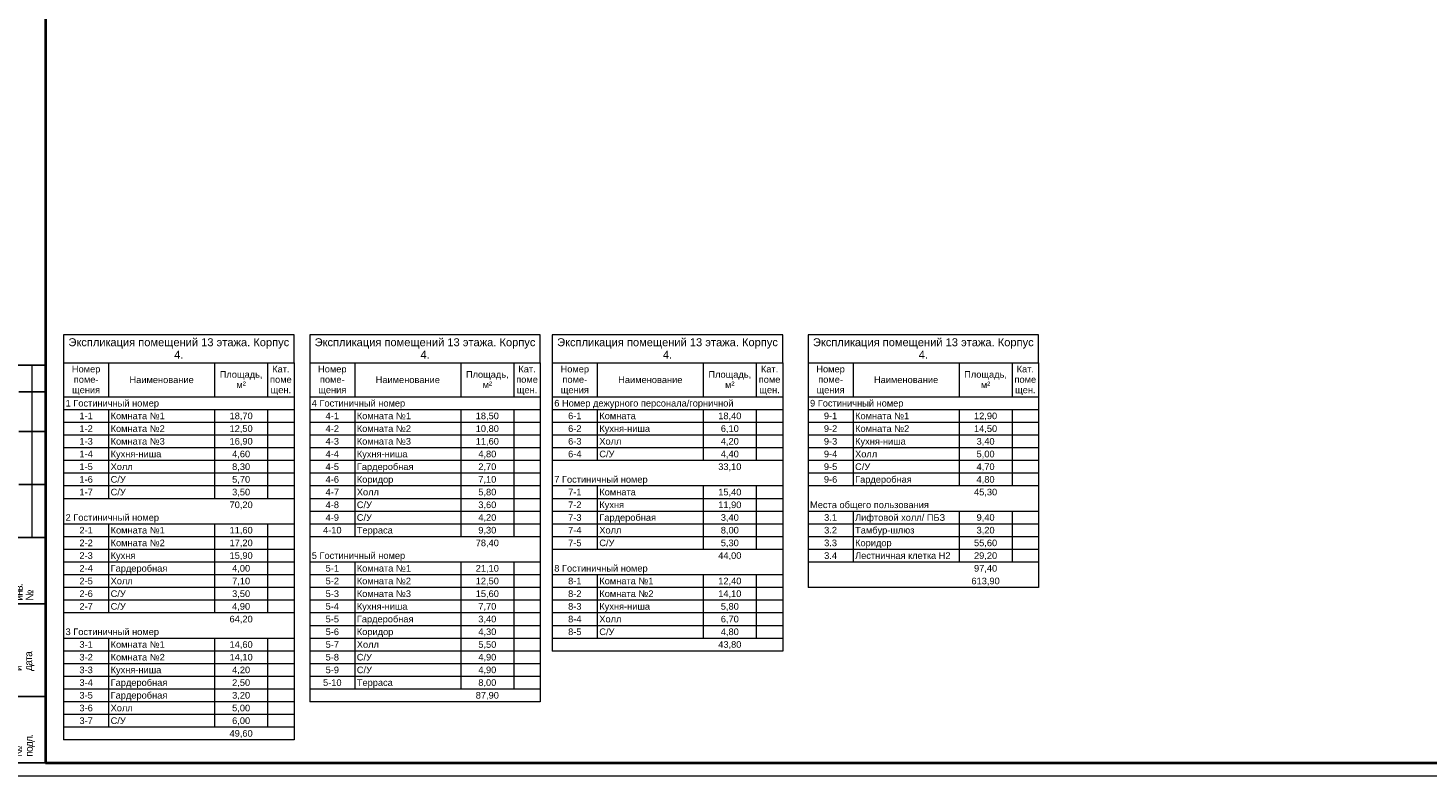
# Model space of a CAD drawing. Header units: millimetres. Extents: x -816133 to 919604, y 87941 to 147341.
# Tile 168 of 256: x 110310 to 163146, y 87941 to 116165. Entities that reach past the tile are written whole.
import ezdxf

# ---------------------------------------------------------------- set-up
doc = ezdxf.new("R2010")
doc.units = ezdxf.units.MM
for name, color, linetype, lineweight in [('A-010-M_LINE-T', 7, 'Continuous', 18), ('format-line3', 7, 'Continuous', 13), ('Z-000-P_SCHED', 7, 'Continuous', 20)]:
    doc.layers.add(name, color=color, linetype=linetype, lineweight=lineweight)
doc.layers.add('формат', color=250, linetype='Continuous')
doc.styles.add('Arial', font='arial.ttf', dxfattribs={"width": 0.9, "height": 700})
doc.styles.add('Arial_4', font='arial.ttf', dxfattribs={"height": 3})
doc.styles.add('Arial_5', font='arial.ttf', dxfattribs={"height": 2.5})

# ---------------------------------------------------------------- blocks, each defined once
blk = doc.blocks.new('*U1162')
for p, q in [((-821, 155), (-836, 155)), ((-821, 145), (-831, 145)), ((-821, 130), (-831, 130)), ((-821, 110), (-831, 110)), ((-821, 90), (-834, 90)), ((-821, 65), (-834, 65)), ((-821, 30), (-834, 30)), ((-821, 5), (-834, 5))]:
    blk.add_line(p, q)
at = {"color": 0, "lineweight": 0}
blk.add_lwpolyline([(-841, 0), (0, 0), (0, 594), (-841, 594)], close=True, dxfattribs=at)
at = {"lineweight": 40}
blk.add_lwpolyline([(-821, 5), (-5, 5), (-5, 589), (-821, 589)], close=True, dxfattribs=at)
at = {"layer": 'format-line3', "linetype": 'ByBlock'}
blk.add_line((-826, 90), (-826, 155), dxfattribs=at)
at = {"char_height": 2.8, "width": 0.2, "attachment_point": 4, "rotation": 90, "line_spacing_factor": 0.857143, "style": 'Arial'}
for s, insert in [('{\\W0.62543;\\T0.75; \\W1;Взаим. инв. №}', (-831, 66.14)), ('{\\W0.5838;\\T0.8; \\W1;Подп. и дата}', (-831, 39.63)), ('{\\W0.5838;\\T0.8; \\W1;Инв. № подл.}', (-830.77, 7.25))]:
    blk.add_mtext(s, dxfattribs=dict(at, insert=insert))
at = {"style": 'Arial', "width": 0.9, "flags": 8}
blk.add_attdef('FORMAT', (-36.87, 1.26), '', height=2.8, dxfattribs=at)

msp = doc.modelspace()

# ---------------------------------------------------------------- linework, layer by layer
at = {"layer": 'A-010-M_LINE-T'}
for p, q in [((111653, 104584), (111653, 103526)), ((120353, 104584), (111653, 104584)), ((120353, 103526), (120353, 104584)), ((120944, 104584), (120944, 103526)), ((129644, 104584), (120944, 104584)), ((129644, 103526), (129644, 104584)), ((130096, 104584), (130096, 103526)), ((138796, 104584), (130096, 104584)), ((138796, 103526), (138796, 104584)), ((139749, 104584), (139749, 103526)), ((148449, 104584), (139749, 104584)), ((148449, 103526), (148449, 104584)), ((111653, 103526), (111653, 89300)), ((111653, 103526), (120353, 103526)), ((113353, 103526), (113353, 102238)), ((117353, 103526), (117353, 102238)), ((119353, 103526), (119353, 102238)), ((120353, 103526), (120353, 89300)), ((120944, 103526), (120944, 90738)), ((120944, 103526), (129644, 103526)), ((122644, 103526), (122644, 102238)), ((126644, 103526), (126644, 102238)), ((128644, 103526), (128644, 102238)), ((129644, 103526), (129644, 90738)), ((130096, 103526), (130096, 92655)), ((130096, 103526), (138796, 103526)), ((131796, 103526), (131796, 102238)), ((135796, 103526), (135796, 102238)), ((137796, 103526), (137796, 102238)), ((138796, 103526), (138796, 92655)), ((139749, 103526), (139749, 95050)), ((139749, 103526), (148449, 103526)), ((141449, 103526), (141449, 102238)), ((145449, 103526), (145449, 102238)), ((147449, 103526), (147449, 102238)), ((148449, 103526), (148449, 95050)), ((113353, 102238), (111653, 102238)), ((117353, 102238), (113353, 102238)), ((119353, 102238), (117353, 102238)), ((120353, 102238), (119353, 102238)), ((122644, 102238), (120944, 102238)), ((126644, 102238), (122644, 102238)), ((128644, 102238), (126644, 102238)), ((129644, 102238), (128644, 102238)), ((131796, 102238), (130096, 102238)), ((135796, 102238), (131796, 102238)), ((137796, 102238), (135796, 102238)), ((138796, 102238), (137796, 102238)), ((141449, 102238), (139749, 102238)), ((145449, 102238), (141449, 102238)), ((147449, 102238), (145449, 102238)), ((148449, 102238), (147449, 102238)), ((113353, 101759), (111653, 101759)), ((117353, 101759), (113353, 101759)), ((113353, 101759), (113353, 101280)), ((119353, 101759), (117353, 101759)), ((117353, 101759), (117353, 101280)), ((120353, 101759), (119353, 101759)), ((119353, 101759), (119353, 101280)), ((122644, 101759), (120944, 101759)), ((126644, 101759), (122644, 101759)), ((122644, 101759), (122644, 101280)), ((128644, 101759), (126644, 101759)), ((126644, 101759), (126644, 101280)), ((129644, 101759), (128644, 101759)), ((128644, 101759), (128644, 101280)), ((131796, 101759), (130096, 101759)), ((135796, 101759), (131796, 101759)), ((131796, 101759), (131796, 101280)), ((137796, 101759), (135796, 101759)), ((135796, 101759), (135796, 101280)), ((138796, 101759), (137796, 101759)), ((137796, 101759), (137796, 101280)), ((141449, 101759), (139749, 101759)), ((145449, 101759), (141449, 101759)), ((141449, 101759), (141449, 101280)), ((147449, 101759), (145449, 101759)), ((145449, 101759), (145449, 101280)), ((148449, 101759), (147449, 101759)), ((147449, 101759), (147449, 101280)), ((113353, 101280), (111653, 101280)), ((117353, 101280), (113353, 101280)), ((113353, 101280), (113353, 100801)), ((119353, 101280), (117353, 101280)), ((117353, 101280), (117353, 100801)), ((120353, 101280), (119353, 101280)), ((119353, 101280), (119353, 100801)), ((122644, 101280), (120944, 101280)), ((126644, 101280), (122644, 101280)), ((122644, 101280), (122644, 100801)), ((128644, 101280), (126644, 101280)), ((126644, 101280), (126644, 100801)), ((129644, 101280), (128644, 101280)), ((128644, 101280), (128644, 100801)), ((131796, 101280), (130096, 101280)), ((135796, 101280), (131796, 101280)), ((131796, 101280), (131796, 100801)), ((137796, 101280), (135796, 101280)), ((135796, 101280), (135796, 100801)), ((138796, 101280), (137796, 101280)), ((137796, 101280), (137796, 100801)), ((141449, 101280), (139749, 101280)), ((145449, 101280), (141449, 101280)), ((141449, 101280), (141449, 100801)), ((147449, 101280), (145449, 101280)), ((145449, 101280), (145449, 100801)), ((148449, 101280), (147449, 101280)), ((147449, 101280), (147449, 100801)), ((113353, 100801), (111653, 100801)), ((117353, 100801), (113353, 100801)), ((113353, 100801), (113353, 100321)), ((119353, 100801), (117353, 100801)), ((117353, 100801), (117353, 100321)), ((120353, 100801), (119353, 100801)), ((119353, 100801), (119353, 100321)), ((122644, 100801), (120944, 100801)), ((126644, 100801), (122644, 100801)), ((122644, 100801), (122644, 100321)), ((128644, 100801), (126644, 100801)), ((126644, 100801), (126644, 100321)), ((129644, 100801), (128644, 100801)), ((128644, 100801), (128644, 100321)), ((131796, 100801), (130096, 100801)), ((135796, 100801), (131796, 100801)), ((131796, 100801), (131796, 100321)), ((137796, 100801), (135796, 100801)), ((135796, 100801), (135796, 100321)), ((138796, 100801), (137796, 100801)), ((137796, 100801), (137796, 100321)), ((141449, 100801), (139749, 100801)), ((145449, 100801), (141449, 100801)), ((141449, 100801), (141449, 100321)), ((147449, 100801), (145449, 100801)), ((145449, 100801), (145449, 100321)), ((148449, 100801), (147449, 100801)), ((147449, 100801), (147449, 100321)), ((113353, 100321), (111653, 100321)), ((117353, 100321), (113353, 100321)), ((113353, 100321), (113353, 99842)), ((119353, 100321), (117353, 100321)), ((117353, 100321), (117353, 99842)), ((120353, 100321), (119353, 100321)), ((119353, 100321), (119353, 99842)), ((122644, 100321), (120944, 100321)), ((126644, 100321), (122644, 100321)), ((122644, 100321), (122644, 99842)), ((128644, 100321), (126644, 100321)), ((126644, 100321), (126644, 99842)), ((129644, 100321), (128644, 100321)), ((128644, 100321), (128644, 99842)), ((131796, 100321), (130096, 100321)), ((135796, 100321), (131796, 100321)), ((131796, 100321), (131796, 99842)), ((137796, 100321), (135796, 100321)), ((135796, 100321), (135796, 99842)), ((138796, 100321), (137796, 100321)), ((137796, 100321), (137796, 99842)), ((141449, 100321), (139749, 100321)), ((145449, 100321), (141449, 100321)), ((141449, 100321), (141449, 99842)), ((147449, 100321), (145449, 100321)), ((145449, 100321), (145449, 99842)), ((148449, 100321), (147449, 100321)), ((147449, 100321), (147449, 99842)), ((113353, 99842), (111653, 99842)), ((113353, 99363), (111653, 99363)), ((117353, 99842), (113353, 99842)), ((113353, 99842), (113353, 99363)), ((117353, 99363), (113353, 99363)), ((113353, 99363), (113353, 98884)), ((119353, 99842), (117353, 99842)), ((117353, 99842), (117353, 99363)), ((119353, 99363), (117353, 99363)), ((117353, 99363), (117353, 98884)), ((120353, 99842), (119353, 99842)), ((119353, 99842), (119353, 99363)), ((120353, 99363), (119353, 99363)), ((119353, 99363), (119353, 98884)), ((122644, 99842), (120944, 99842)), ((122644, 99363), (120944, 99363)), ((126644, 99842), (122644, 99842)), ((122644, 99842), (122644, 99363)), ((126644, 99363), (122644, 99363)), ((122644, 99363), (122644, 98884)), ((128644, 99842), (126644, 99842)), ((126644, 99842), (126644, 99363)), ((128644, 99363), (126644, 99363)), ((126644, 99363), (126644, 98884)), ((129644, 99842), (128644, 99842)), ((128644, 99842), (128644, 99363)), ((129644, 99363), (128644, 99363)), ((128644, 99363), (128644, 98884)), ((131796, 99842), (130096, 99842)), ((135796, 99842), (131796, 99842)), ((137796, 99842), (135796, 99842)), ((138796, 99842), (137796, 99842)), ((141449, 99842), (139749, 99842)), ((141449, 99363), (139749, 99363)), ((145449, 99842), (141449, 99842)), ((141449, 99842), (141449, 99363)), ((145449, 99363), (141449, 99363)), ((141449, 99363), (141449, 98884)), ((147449, 99842), (145449, 99842)), ((145449, 99842), (145449, 99363)), ((147449, 99363), (145449, 99363)), ((145449, 99363), (145449, 98884)), ((148449, 99842), (147449, 99842)), ((147449, 99842), (147449, 99363)), ((148449, 99363), (147449, 99363)), ((147449, 99363), (147449, 98884)), ((113353, 98884), (111653, 98884)), ((117353, 98884), (113353, 98884)), ((113353, 98884), (113353, 98405)), ((119353, 98884), (117353, 98884)), ((117353, 98884), (117353, 98405)), ((120353, 98884), (119353, 98884)), ((119353, 98884), (119353, 98405)), ((122644, 98884), (120944, 98884)), ((126644, 98884), (122644, 98884)), ((122644, 98884), (122644, 98405)), ((128644, 98884), (126644, 98884)), ((126644, 98884), (126644, 98405)), ((129644, 98884), (128644, 98884)), ((128644, 98884), (128644, 98405)), ((131796, 98884), (130096, 98884)), ((135796, 98884), (131796, 98884)), ((131796, 98884), (131796, 98405)), ((137796, 98884), (135796, 98884)), ((135796, 98884), (135796, 98405)), ((138796, 98884), (137796, 98884)), ((137796, 98884), (137796, 98405)), ((141449, 98884), (139749, 98884)), ((145449, 98884), (141449, 98884)), ((147449, 98884), (145449, 98884)), ((148449, 98884), (147449, 98884)), ((113353, 98405), (111653, 98405)), ((117353, 98405), (113353, 98405)), ((119353, 98405), (117353, 98405)), ((120353, 98405), (119353, 98405)), ((122644, 98405), (120944, 98405)), ((126644, 98405), (122644, 98405)), ((122644, 98405), (122644, 97926)), ((128644, 98405), (126644, 98405)), ((126644, 98405), (126644, 97926)), ((129644, 98405), (128644, 98405)), ((128644, 98405), (128644, 97926)), ((131796, 98405), (130096, 98405)), ((135796, 98405), (131796, 98405)), ((131796, 98405), (131796, 97926)), ((137796, 98405), (135796, 98405)), ((135796, 98405), (135796, 97926)), ((138796, 98405), (137796, 98405)), ((137796, 98405), (137796, 97926)), ((122644, 97926), (120944, 97926)), ((126644, 97926), (122644, 97926)), ((122644, 97926), (122644, 97446)), ((128644, 97926), (126644, 97926)), ((126644, 97926), (126644, 97446)), ((129644, 97926), (128644, 97926)), ((128644, 97926), (128644, 97446)), ((131796, 97926), (130096, 97926)), ((135796, 97926), (131796, 97926)), ((131796, 97926), (131796, 97446)), ((137796, 97926), (135796, 97926)), ((135796, 97926), (135796, 97446)), ((138796, 97926), (137796, 97926)), ((137796, 97926), (137796, 97446)), ((141449, 97926), (139749, 97926)), ((145449, 97926), (141449, 97926)), ((141449, 97926), (141449, 97446)), ((147449, 97926), (145449, 97926)), ((145449, 97926), (145449, 97446)), ((148449, 97926), (147449, 97926)), ((147449, 97926), (147449, 97446)), ((113353, 97446), (111653, 97446)), ((117353, 97446), (113353, 97446)), ((113353, 97446), (113353, 96967)), ((119353, 97446), (117353, 97446)), ((117353, 97446), (117353, 96967)), ((120353, 97446), (119353, 97446)), ((119353, 97446), (119353, 96967)), ((122644, 97446), (120944, 97446)), ((126644, 97446), (122644, 97446)), ((122644, 97446), (122644, 96967)), ((128644, 97446), (126644, 97446)), ((126644, 97446), (126644, 96967)), ((129644, 97446), (128644, 97446)), ((128644, 97446), (128644, 96967)), ((131796, 97446), (130096, 97446)), ((135796, 97446), (131796, 97446)), ((131796, 97446), (131796, 96967)), ((137796, 97446), (135796, 97446)), ((135796, 97446), (135796, 96967)), ((138796, 97446), (137796, 97446)), ((137796, 97446), (137796, 96967)), ((141449, 97446), (139749, 97446)), ((145449, 97446), (141449, 97446)), ((141449, 97446), (141449, 96967)), ((147449, 97446), (145449, 97446)), ((145449, 97446), (145449, 96967)), ((148449, 97446), (147449, 97446)), ((147449, 97446), (147449, 96967)), ((113353, 96967), (111653, 96967)), ((117353, 96967), (113353, 96967)), ((113353, 96967), (113353, 96488)), ((119353, 96967), (117353, 96967)), ((117353, 96967), (117353, 96488)), ((120353, 96967), (119353, 96967)), ((119353, 96967), (119353, 96488)), ((122644, 96967), (120944, 96967)), ((126644, 96967), (122644, 96967)), ((128644, 96967), (126644, 96967)), ((129644, 96967), (128644, 96967)), ((131796, 96967), (130096, 96967)), ((135796, 96967), (131796, 96967)), ((131796, 96967), (131796, 96488)), ((137796, 96967), (135796, 96967)), ((135796, 96967), (135796, 96488)), ((138796, 96967), (137796, 96967)), ((137796, 96967), (137796, 96488)), ((141449, 96967), (139749, 96967)), ((145449, 96967), (141449, 96967)), ((141449, 96967), (141449, 96488)), ((147449, 96967), (145449, 96967)), ((145449, 96967), (145449, 96488)), ((148449, 96967), (147449, 96967)), ((147449, 96967), (147449, 96488)), ((113353, 96488), (111653, 96488)), ((117353, 96488), (113353, 96488)), ((113353, 96488), (113353, 96009)), ((119353, 96488), (117353, 96488)), ((117353, 96488), (117353, 96009)), ((120353, 96488), (119353, 96488)), ((119353, 96488), (119353, 96009)), ((131796, 96488), (130096, 96488)), ((135796, 96488), (131796, 96488)), ((137796, 96488), (135796, 96488)), ((138796, 96488), (137796, 96488)), ((141449, 96488), (139749, 96488)), ((145449, 96488), (141449, 96488)), ((141449, 96488), (141449, 96009)), ((147449, 96488), (145449, 96488)), ((145449, 96488), (145449, 96009)), ((148449, 96488), (147449, 96488)), ((147449, 96488), (147449, 96009)), ((113353, 96009), (111653, 96009)), ((117353, 96009), (113353, 96009)), ((113353, 96009), (113353, 95530)), ((119353, 96009), (117353, 96009)), ((117353, 96009), (117353, 95530)), ((120353, 96009), (119353, 96009)), ((119353, 96009), (119353, 95530)), ((122644, 96009), (120944, 96009)), ((126644, 96009), (122644, 96009)), ((122644, 96009), (122644, 95530)), ((128644, 96009), (126644, 96009)), ((126644, 96009), (126644, 95530)), ((129644, 96009), (128644, 96009)), ((128644, 96009), (128644, 95530)), ((141449, 96009), (139749, 96009)), ((145449, 96009), (141449, 96009)), ((147449, 96009), (145449, 96009)), ((148449, 96009), (147449, 96009)), ((113353, 95530), (111653, 95530)), ((117353, 95530), (113353, 95530)), ((113353, 95530), (113353, 95050)), ((119353, 95530), (117353, 95530)), ((117353, 95530), (117353, 95050)), ((120353, 95530), (119353, 95530)), ((119353, 95530), (119353, 95050)), ((122644, 95530), (120944, 95530)), ((126644, 95530), (122644, 95530)), ((122644, 95530), (122644, 95050)), ((128644, 95530), (126644, 95530)), ((126644, 95530), (126644, 95050)), ((129644, 95530), (128644, 95530)), ((128644, 95530), (128644, 95050)), ((131796, 95530), (130096, 95530)), ((135796, 95530), (131796, 95530)), ((131796, 95530), (131796, 95050)), ((137796, 95530), (135796, 95530)), ((135796, 95530), (135796, 95050)), ((138796, 95530), (137796, 95530)), ((137796, 95530), (137796, 95050)), ((113353, 95050), (111653, 95050)), ((117353, 95050), (113353, 95050)), ((113353, 95050), (113353, 94571)), ((119353, 95050), (117353, 95050)), ((117353, 95050), (117353, 94571)), ((120353, 95050), (119353, 95050)), ((119353, 95050), (119353, 94571)), ((122644, 95050), (120944, 95050)), ((126644, 95050), (122644, 95050)), ((122644, 95050), (122644, 94571)), ((128644, 95050), (126644, 95050)), ((126644, 95050), (126644, 94571)), ((129644, 95050), (128644, 95050)), ((128644, 95050), (128644, 94571)), ((131796, 95050), (130096, 95050)), ((135796, 95050), (131796, 95050)), ((131796, 95050), (131796, 94571)), ((137796, 95050), (135796, 95050)), ((135796, 95050), (135796, 94571)), ((138796, 95050), (137796, 95050)), ((137796, 95050), (137796, 94571)), ((148449, 95050), (139749, 95050)), ((113353, 94571), (111653, 94571)), ((113353, 94092), (111653, 94092)), ((117353, 94571), (113353, 94571)), ((113353, 94571), (113353, 94092)), ((117353, 94092), (113353, 94092)), ((119353, 94571), (117353, 94571)), ((117353, 94571), (117353, 94092)), ((119353, 94092), (117353, 94092)), ((120353, 94571), (119353, 94571)), ((119353, 94571), (119353, 94092)), ((120353, 94092), (119353, 94092)), ((122644, 94571), (120944, 94571)), ((122644, 94092), (120944, 94092)), ((126644, 94571), (122644, 94571)), ((122644, 94571), (122644, 94092)), ((126644, 94092), (122644, 94092)), ((122644, 94092), (122644, 93613)), ((128644, 94571), (126644, 94571)), ((126644, 94571), (126644, 94092)), ((128644, 94092), (126644, 94092)), ((126644, 94092), (126644, 93613)), ((129644, 94571), (128644, 94571)), ((128644, 94571), (128644, 94092)), ((129644, 94092), (128644, 94092)), ((128644, 94092), (128644, 93613)), ((131796, 94571), (130096, 94571)), ((131796, 94092), (130096, 94092)), ((135796, 94571), (131796, 94571)), ((131796, 94571), (131796, 94092)), ((135796, 94092), (131796, 94092)), ((131796, 94092), (131796, 93613)), ((137796, 94571), (135796, 94571)), ((135796, 94571), (135796, 94092)), ((137796, 94092), (135796, 94092)), ((135796, 94092), (135796, 93613)), ((138796, 94571), (137796, 94571)), ((137796, 94571), (137796, 94092)), ((138796, 94092), (137796, 94092)), ((137796, 94092), (137796, 93613)), ((122644, 93613), (120944, 93613)), ((126644, 93613), (122644, 93613)), ((122644, 93613), (122644, 93134)), ((128644, 93613), (126644, 93613)), ((126644, 93613), (126644, 93134)), ((129644, 93613), (128644, 93613)), ((128644, 93613), (128644, 93134)), ((131796, 93613), (130096, 93613)), ((135796, 93613), (131796, 93613)), ((131796, 93613), (131796, 93134)), ((137796, 93613), (135796, 93613)), ((135796, 93613), (135796, 93134)), ((138796, 93613), (137796, 93613)), ((137796, 93613), (137796, 93134)), ((113353, 93134), (111653, 93134)), ((117353, 93134), (113353, 93134)), ((113353, 93134), (113353, 92655)), ((119353, 93134), (117353, 93134)), ((117353, 93134), (117353, 92655)), ((120353, 93134), (119353, 93134)), ((119353, 93134), (119353, 92655)), ((122644, 93134), (120944, 93134)), ((126644, 93134), (122644, 93134)), ((122644, 93134), (122644, 92655)), ((128644, 93134), (126644, 93134)), ((126644, 93134), (126644, 92655)), ((129644, 93134), (128644, 93134)), ((128644, 93134), (128644, 92655)), ((131796, 93134), (130096, 93134)), ((135796, 93134), (131796, 93134)), ((137796, 93134), (135796, 93134)), ((138796, 93134), (137796, 93134)), ((113353, 92655), (111653, 92655)), ((117353, 92655), (113353, 92655)), ((113353, 92655), (113353, 92175)), ((119353, 92655), (117353, 92655)), ((117353, 92655), (117353, 92175)), ((120353, 92655), (119353, 92655)), ((119353, 92655), (119353, 92175)), ((122644, 92655), (120944, 92655)), ((126644, 92655), (122644, 92655)), ((122644, 92655), (122644, 92175)), ((128644, 92655), (126644, 92655)), ((126644, 92655), (126644, 92175)), ((129644, 92655), (128644, 92655)), ((128644, 92655), (128644, 92175)), ((138796, 92655), (130096, 92655)), ((113353, 92175), (111653, 92175)), ((117353, 92175), (113353, 92175)), ((113353, 92175), (113353, 91696)), ((119353, 92175), (117353, 92175)), ((117353, 92175), (117353, 91696)), ((120353, 92175), (119353, 92175)), ((119353, 92175), (119353, 91696)), ((122644, 92175), (120944, 92175)), ((126644, 92175), (122644, 92175)), ((122644, 92175), (122644, 91696)), ((128644, 92175), (126644, 92175)), ((126644, 92175), (126644, 91696)), ((129644, 92175), (128644, 92175)), ((128644, 92175), (128644, 91696)), ((113353, 91696), (111653, 91696)), ((117353, 91696), (113353, 91696)), ((113353, 91696), (113353, 91217)), ((119353, 91696), (117353, 91696)), ((117353, 91696), (117353, 91217)), ((120353, 91696), (119353, 91696)), ((119353, 91696), (119353, 91217)), ((122644, 91696), (120944, 91696)), ((126644, 91696), (122644, 91696)), ((122644, 91696), (122644, 91217)), ((128644, 91696), (126644, 91696)), ((126644, 91696), (126644, 91217)), ((129644, 91696), (128644, 91696)), ((128644, 91696), (128644, 91217)), ((113353, 91217), (111653, 91217)), ((117353, 91217), (113353, 91217)), ((113353, 91217), (113353, 90738)), ((119353, 91217), (117353, 91217)), ((117353, 91217), (117353, 90738)), ((120353, 91217), (119353, 91217)), ((119353, 91217), (119353, 90738)), ((122644, 91217), (120944, 91217)), ((126644, 91217), (122644, 91217)), ((128644, 91217), (126644, 91217)), ((129644, 91217), (128644, 91217)), ((113353, 90738), (111653, 90738)), ((117353, 90738), (113353, 90738)), ((113353, 90738), (113353, 90259)), ((119353, 90738), (117353, 90738)), ((117353, 90738), (117353, 90259)), ((120353, 90738), (119353, 90738)), ((119353, 90738), (119353, 90259)), ((129644, 90738), (120944, 90738)), ((113353, 90259), (111653, 90259)), ((117353, 90259), (113353, 90259)), ((113353, 90259), (113353, 89779)), ((119353, 90259), (117353, 90259)), ((117353, 90259), (117353, 89779)), ((120353, 90259), (119353, 90259)), ((119353, 90259), (119353, 89779)), ((113353, 89779), (111653, 89779)), ((120353, 89300), (111653, 89300)), ((117353, 89779), (113353, 89779)), ((119353, 89779), (117353, 89779)), ((120353, 89779), (119353, 89779))]:
    msp.add_line(p, q, dxfattribs=at)

# ---------------------------------------------------------------- block references
at = {"layer": 'формат', "xscale": 100, "yscale": 100, "zscale": 100}
msp.add_blockref('*U1162', (193067, 87941), dxfattribs=at)

# ---------------------------------------------------------------- texts
at = {"layer": 'Z-000-P_SCHED', "line_spacing_factor": 0.941778}
for s, insert, char_height, width, attachment_point, style in [('Экспликация помещений 13 этажа. Корпус\\P4.', (116003, 104458), 300, 9945.56, 2, 'Arial_4'), ('Экспликация помещений 13 этажа. Корпус\\P4.', (125294, 104458), 300, 9945.56, 2, 'Arial_4'), ('Экспликация помещений 13 этажа. Корпус\\P4.', (134446, 104458), 300, 9945.56, 2, 'Arial_4'), ('Экспликация помещений 13 этажа. Корпус\\P4.', (144099, 104458), 300, 9945.56, 2, 'Arial_4'), ('Номер\\Pпоме-\\Pщения', (112503, 103420), 250, 1285.52, 2, 'Arial_5'), ('Площадь,\\Pм\\fArial|b0|i0|c238|p34|;²', (118353, 103218), 250, 1925.21, 2, 'Arial_5'), ('Кат.\\Pпоме\\Pщен.', (119853, 103420), 250, 979.44, 2, 'Arial_5'), ('Номер\\Pпоме-\\Pщения', (121794, 103420), 250, 1285.52, 2, 'Arial_5'), ('Площадь,\\Pм\\fArial|b0|i0|c238|p34|;²', (127644, 103218), 250, 1925.21, 2, 'Arial_5'), ('Кат.\\Pпоме\\Pщен.', (129144, 103420), 250, 979.44, 2, 'Arial_5'), ('Номер\\Pпоме-\\Pщения', (130946, 103420), 250, 1285.52, 2, 'Arial_5'), ('Площадь,\\Pм\\fArial|b0|i0|c238|p34|;²', (136796, 103218), 250, 1925.21, 2, 'Arial_5'), ('Кат.\\Pпоме\\Pщен.', (138296, 103420), 250, 979.44, 2, 'Arial_5'), ('Номер\\Pпоме-\\Pщения', (140599, 103420), 250, 1285.52, 2, 'Arial_5'), ('Площадь,\\Pм\\fArial|b0|i0|c238|p34|;²', (146449, 103218), 250, 1925.21, 2, 'Arial_5'), ('Кат.\\Pпоме\\Pщен.', (147949, 103420), 250, 979.44, 2, 'Arial_5'), ('Наименование', (115353, 103016), 250, 2895.47, 2, 'Arial_5'), ('Наименование', (124644, 103016), 250, 2895.47, 2, 'Arial_5'), ('Наименование', (133796, 103016), 250, 2895.47, 2, 'Arial_5'), ('Наименование', (143449, 103016), 250, 2895.47, 2, 'Arial_5'), ('1 Гостиничный номер', (111728, 102133), 250, 4211.6, 1, 'Arial_5'), ('4 Гостиничный номер', (121019, 102133), 250, 4211.6, 1, 'Arial_5'), ('6 Номер дежурного персонала/горничной', (130171, 102133), 250, 8077.33, 1, 'Arial_5'), ('9 Гостиничный номер', (139824, 102133), 250, 4211.6, 1, 'Arial_5'), ('1-1', (112503, 101654), 250, 602.97, 2, 'Arial_5'), ('Комната №1', (113428, 101654), 250, 2442.48, 1, 'Arial_5'), ('18,70', (118353, 101654), 250, 1046.78, 2, 'Arial_5'), ('4-1', (121794, 101654), 250, 602.97, 2, 'Arial_5'), ('Комната №1', (122719, 101654), 250, 2442.48, 1, 'Arial_5'), ('18,50', (127644, 101654), 250, 1046.78, 2, 'Arial_5'), ('6-1', (130946, 101654), 250, 602.97, 2, 'Arial_5'), ('Комната', (131871, 101654), 250, 1646.69, 1, 'Arial_5'), ('18,40', (136796, 101654), 250, 1046.78, 2, 'Arial_5'), ('9-1', (140599, 101654), 250, 602.97, 2, 'Arial_5'), ('Комната №1', (141524, 101654), 250, 2442.48, 1, 'Arial_5'), ('12,90', (146449, 101654), 250, 1046.78, 2, 'Arial_5'), ('1-2', (112503, 101174), 250, 602.97, 2, 'Arial_5'), ('Комната №2', (113428, 101174), 250, 2442.48, 1, 'Arial_5'), ('12,50', (118353, 101174), 250, 1046.78, 2, 'Arial_5'), ('4-2', (121794, 101174), 250, 602.97, 2, 'Arial_5'), ('Комната №2', (122719, 101174), 250, 2442.48, 1, 'Arial_5'), ('10,80', (127644, 101174), 250, 1046.78, 2, 'Arial_5'), ('6-2', (130946, 101174), 250, 602.97, 2, 'Arial_5'), ('Кухня-ниша', (131871, 101174), 250, 2271.08, 1, 'Arial_5'), ('6,10', (136796, 101174), 250, 814.16, 2, 'Arial_5'), ('9-2', (140599, 101174), 250, 602.97, 2, 'Arial_5'), ('Комната №2', (141524, 101174), 250, 2442.48, 1, 'Arial_5'), ('14,50', (146449, 101174), 250, 1046.78, 2, 'Arial_5'), ('1-3', (112503, 100695), 250, 602.97, 2, 'Arial_5'), ('Комната №3', (113428, 100695), 250, 2442.48, 1, 'Arial_5'), ('16,90', (118353, 100695), 250, 1046.78, 2, 'Arial_5'), ('4-3', (121794, 100695), 250, 602.97, 2, 'Arial_5'), ('Комната №3', (122719, 100695), 250, 2442.48, 1, 'Arial_5'), ('11,60', (127644, 100695), 250, 1046.78, 2, 'Arial_5'), ('6-3', (130946, 100695), 250, 602.97, 2, 'Arial_5'), ('Холл', (131871, 100695), 250, 994.74, 1, 'Arial_5'), ('4,20', (136796, 100695), 250, 814.16, 2, 'Arial_5'), ('9-3', (140599, 100695), 250, 602.97, 2, 'Arial_5'), ('Кухня-ниша', (141524, 100695), 250, 2271.08, 1, 'Arial_5'), ('3,40', (146449, 100695), 250, 814.16, 2, 'Arial_5'), ('1-4', (112503, 100216), 250, 602.97, 2, 'Arial_5'), ('Кухня-ниша', (113428, 100216), 250, 2271.08, 1, 'Arial_5'), ('4,60', (118353, 100216), 250, 814.16, 2, 'Arial_5'), ('4-4', (121794, 100216), 250, 602.97, 2, 'Arial_5'), ('Кухня-ниша', (122719, 100216), 250, 2271.08, 1, 'Arial_5'), ('4,80', (127644, 100216), 250, 814.16, 2, 'Arial_5'), ('6-4', (130946, 100216), 250, 602.97, 2, 'Arial_5'), ('С/У', (131871, 100216), 250, 679.49, 1, 'Arial_5'), ('4,40', (136796, 100216), 250, 814.16, 2, 'Arial_5'), ('9-4', (140599, 100216), 250, 602.97, 2, 'Arial_5'), ('Холл', (141524, 100216), 250, 994.74, 1, 'Arial_5'), ('5,00', (146449, 100216), 250, 814.16, 2, 'Arial_5'), ('1-5', (112503, 99737), 250, 602.97, 2, 'Arial_5'), ('Холл', (113428, 99737), 250, 994.74, 1, 'Arial_5'), ('8,30', (118353, 99737), 250, 814.16, 2, 'Arial_5'), ('4-5', (121794, 99737), 250, 602.97, 2, 'Arial_5'), ('Гардеробная', (122719, 99737), 250, 2558.79, 1, 'Arial_5'), ('2,70', (127644, 99737), 250, 814.16, 2, 'Arial_5'), ('33,10', (136796, 99737), 250, 1046.78, 2, 'Arial_5'), ('9-5', (140599, 99737), 250, 602.97, 2, 'Arial_5'), ('С/У', (141524, 99737), 250, 679.49, 1, 'Arial_5'), ('4,70', (146449, 99737), 250, 814.16, 2, 'Arial_5'), ('1-6', (112503, 99258), 250, 602.97, 2, 'Arial_5'), ('С/У', (113428, 99258), 250, 679.49, 1, 'Arial_5'), ('5,70', (118353, 99258), 250, 814.16, 2, 'Arial_5'), ('4-6', (121794, 99258), 250, 602.97, 2, 'Arial_5'), ('Коридор', (122719, 99258), 250, 1646.69, 1, 'Arial_5'), ('7,10', (127644, 99258), 250, 814.16, 2, 'Arial_5'), ('7 Гостиничный номер', (130171, 99258), 250, 4211.6, 1, 'Arial_5'), ('9-6', (140599, 99258), 250, 602.97, 2, 'Arial_5'), ('Гардеробная', (141524, 99258), 250, 2558.79, 1, 'Arial_5'), ('4,80', (146449, 99258), 250, 814.16, 2, 'Arial_5'), ('1-7', (112503, 98779), 250, 602.97, 2, 'Arial_5'), ('С/У', (113428, 98779), 250, 679.49, 1, 'Arial_5'), ('70,20', (118353, 98299), 250, 1046.78, 2, 'Arial_5'), ('3,50', (118353, 98779), 250, 814.16, 2, 'Arial_5'), ('4-7', (121794, 98779), 250, 602.97, 2, 'Arial_5'), ('4-8', (121794, 98299), 250, 602.97, 2, 'Arial_5'), ('Холл', (122719, 98779), 250, 994.74, 1, 'Arial_5'), ('С/У', (122719, 98299), 250, 679.49, 1, 'Arial_5'), ('5,80', (127644, 98779), 250, 814.16, 2, 'Arial_5'), ('3,60', (127644, 98299), 250, 814.16, 2, 'Arial_5'), ('7-1', (130946, 98779), 250, 602.97, 2, 'Arial_5'), ('7-2', (130946, 98299), 250, 602.97, 2, 'Arial_5'), ('Комната', (131871, 98779), 250, 1646.69, 1, 'Arial_5'), ('Кухня', (131871, 98299), 250, 1104.93, 1, 'Arial_5'), ('15,40', (136796, 98779), 250, 1046.78, 2, 'Arial_5'), ('11,90', (136796, 98299), 250, 1046.78, 2, 'Arial_5'), ('Места общего пользования', (139824, 98299), 250, 5356.32, 1, 'Arial_5'), ('45,30', (146449, 98779), 250, 1046.78, 2, 'Arial_5'), ('2 Гостиничный номер', (111728, 97820), 250, 4211.6, 1, 'Arial_5'), ('4-9', (121794, 97820), 250, 602.97, 2, 'Arial_5'), ('С/У', (122719, 97820), 250, 679.49, 1, 'Arial_5'), ('4,20', (127644, 97820), 250, 814.16, 2, 'Arial_5'), ('7-3', (130946, 97820), 250, 602.97, 2, 'Arial_5'), ('Гардеробная', (131871, 97820), 250, 2558.79, 1, 'Arial_5'), ('3,40', (136796, 97820), 250, 814.16, 2, 'Arial_5'), ('3.1', (140599, 97820), 250, 581.54, 2, 'Arial_5'), ('Лифтовой холл/ ПБЗ', (141524, 97820), 250, 4052.44, 1, 'Arial_5'), ('9,40', (146449, 97820), 250, 814.16, 2, 'Arial_5'), ('2-1', (112503, 97341), 250, 602.97, 2, 'Arial_5'), ('Комната №1', (113428, 97341), 250, 2442.48, 1, 'Arial_5'), ('11,60', (118353, 97341), 250, 1046.78, 2, 'Arial_5'), ('4-10', (121794, 97341), 250, 835.59, 2, 'Arial_5'), ('Терраса', (122719, 97341), 250, 1625.26, 1, 'Arial_5'), ('9,30', (127644, 97341), 250, 814.16, 2, 'Arial_5'), ('7-4', (130946, 97341), 250, 602.97, 2, 'Arial_5'), ('Холл', (131871, 97341), 250, 994.74, 1, 'Arial_5'), ('8,00', (136796, 97341), 250, 814.16, 2, 'Arial_5'), ('3.2', (140599, 97341), 250, 581.54, 2, 'Arial_5'), ('Тамбур-шлюз', (141524, 97341), 250, 2659.79, 1, 'Arial_5'), ('3,20', (146449, 97341), 250, 814.16, 2, 'Arial_5'), ('2-2', (112503, 96862), 250, 602.97, 2, 'Arial_5'), ('Комната №2', (113428, 96862), 250, 2442.48, 1, 'Arial_5'), ('17,20', (118353, 96862), 250, 1046.78, 2, 'Arial_5'), ('78,40', (127644, 96862), 250, 1046.78, 2, 'Arial_5'), ('7-5', (130946, 96862), 250, 602.97, 2, 'Arial_5'), ('С/У', (131871, 96862), 250, 679.49, 1, 'Arial_5'), ('5,30', (136796, 96862), 250, 814.16, 2, 'Arial_5'), ('3.3', (140599, 96862), 250, 581.54, 2, 'Arial_5'), ('Коридор', (141524, 96862), 250, 1646.69, 1, 'Arial_5'), ('55,60', (146449, 96862), 250, 1046.78, 2, 'Arial_5'), ('2-3', (112503, 96383), 250, 602.97, 2, 'Arial_5'), ('Кухня', (113428, 96383), 250, 1104.93, 1, 'Arial_5'), ('15,90', (118353, 96383), 250, 1046.78, 2, 'Arial_5'), ('5 Гостиничный номер', (121019, 96383), 250, 4211.6, 1, 'Arial_5'), ('44,00', (136796, 96383), 250, 1046.78, 2, 'Arial_5'), ('3.4', (140599, 96383), 250, 581.54, 2, 'Arial_5'), ('Лестничная клетка Н2', (141524, 96383), 250, 4300.36, 1, 'Arial_5'), ('29,20', (146449, 96383), 250, 1046.78, 2, 'Arial_5'), ('2-4', (112503, 95903), 250, 602.97, 2, 'Arial_5'), ('Гардеробная', (113428, 95903), 250, 2558.79, 1, 'Arial_5'), ('4,00', (118353, 95903), 250, 814.16, 2, 'Arial_5'), ('5-1', (121794, 95903), 250, 602.97, 2, 'Arial_5'), ('Комната №1', (122719, 95903), 250, 2442.48, 1, 'Arial_5'), ('21,10', (127644, 95903), 250, 1046.78, 2, 'Arial_5'), ('8 Гостиничный номер', (130171, 95903), 250, 4211.6, 1, 'Arial_5'), ('97,40', (146449, 95903), 250, 1046.78, 2, 'Arial_5'), ('2-5', (112503, 95424), 250, 602.97, 2, 'Arial_5'), ('Холл', (113428, 95424), 250, 994.74, 1, 'Arial_5'), ('7,10', (118353, 95424), 250, 814.16, 2, 'Arial_5'), ('5-2', (121794, 95424), 250, 602.97, 2, 'Arial_5'), ('Комната №2', (122719, 95424), 250, 2442.48, 1, 'Arial_5'), ('12,50', (127644, 95424), 250, 1046.78, 2, 'Arial_5'), ('8-1', (130946, 95424), 250, 602.97, 2, 'Arial_5'), ('Комната №1', (131871, 95424), 250, 2442.48, 1, 'Arial_5'), ('12,40', (136796, 95424), 250, 1046.78, 2, 'Arial_5'), ('613,90', (146449, 95424), 250, 1279.39, 2, 'Arial_5'), ('2-6', (112503, 94945), 250, 602.97, 2, 'Arial_5'), ('С/У', (113428, 94945), 250, 679.49, 1, 'Arial_5'), ('3,50', (118353, 94945), 250, 814.16, 2, 'Arial_5'), ('5-3', (121794, 94945), 250, 602.97, 2, 'Arial_5'), ('Комната №3', (122719, 94945), 250, 2442.48, 1, 'Arial_5'), ('15,60', (127644, 94945), 250, 1046.78, 2, 'Arial_5'), ('8-2', (130946, 94945), 250, 602.97, 2, 'Arial_5'), ('Комната №2', (131871, 94945), 250, 2442.48, 1, 'Arial_5'), ('14,10', (136796, 94945), 250, 1046.78, 2, 'Arial_5'), ('2-7', (112503, 94466), 250, 602.97, 2, 'Arial_5'), ('С/У', (113428, 94466), 250, 679.49, 1, 'Arial_5'), ('4,90', (118353, 94466), 250, 814.16, 2, 'Arial_5'), ('5-4', (121794, 94466), 250, 602.97, 2, 'Arial_5'), ('Кухня-ниша', (122719, 94466), 250, 2271.08, 1, 'Arial_5'), ('7,70', (127644, 94466), 250, 814.16, 2, 'Arial_5'), ('8-3', (130946, 94466), 250, 602.97, 2, 'Arial_5'), ('Кухня-ниша', (131871, 94466), 250, 2271.08, 1, 'Arial_5'), ('5,80', (136796, 94466), 250, 814.16, 2, 'Arial_5'), ('3 Гостиничный номер', (111728, 93508), 250, 4211.6, 1, 'Arial_5'), ('64,20', (118353, 93987), 250, 1046.78, 2, 'Arial_5'), ('5-5', (121794, 93987), 250, 602.97, 2, 'Arial_5'), ('Гардеробная', (122719, 93987), 250, 2558.79, 1, 'Arial_5'), ('3,40', (127644, 93987), 250, 814.16, 2, 'Arial_5'), ('8-4', (130946, 93987), 250, 602.97, 2, 'Arial_5'), ('Холл', (131871, 93987), 250, 994.74, 1, 'Arial_5'), ('С/У', (131871, 93508), 250, 679.49, 1, 'Arial_5'), ('6,70', (136796, 93987), 250, 814.16, 2, 'Arial_5'), ('3-1', (112503, 93028), 250, 602.97, 2, 'Arial_5'), ('Комната №1', (113428, 93028), 250, 2442.48, 1, 'Arial_5'), ('14,60', (118353, 93028), 250, 1046.78, 2, 'Arial_5'), ('5-6', (121794, 93508), 250, 602.97, 2, 'Arial_5'), ('5-7', (121794, 93028), 250, 602.97, 2, 'Arial_5'), ('Холл', (122719, 93028), 250, 994.74, 1, 'Arial_5'), ('Коридор', (122719, 93508), 250, 1646.69, 1, 'Arial_5'), ('4,30', (127644, 93508), 250, 814.16, 2, 'Arial_5'), ('5,50', (127644, 93028), 250, 814.16, 2, 'Arial_5'), ('8-5', (130946, 93508), 250, 602.97, 2, 'Arial_5'), ('43,80', (136796, 93028), 250, 1046.78, 2, 'Arial_5'), ('4,80', (136796, 93508), 250, 814.16, 2, 'Arial_5'), ('3-2', (112503, 92549), 250, 602.97, 2, 'Arial_5'), ('Комната №2', (113428, 92549), 250, 2442.48, 1, 'Arial_5'), ('14,10', (118353, 92549), 250, 1046.78, 2, 'Arial_5'), ('5-8', (121794, 92549), 250, 602.97, 2, 'Arial_5'), ('С/У', (122719, 92549), 250, 679.49, 1, 'Arial_5'), ('4,90', (127644, 92549), 250, 814.16, 2, 'Arial_5'), ('3-3', (112503, 92070), 250, 602.97, 2, 'Arial_5'), ('Кухня-ниша', (113428, 92070), 250, 2271.08, 1, 'Arial_5'), ('4,20', (118353, 92070), 250, 814.16, 2, 'Arial_5'), ('5-9', (121794, 92070), 250, 602.97, 2, 'Arial_5'), ('С/У', (122719, 92070), 250, 679.49, 1, 'Arial_5'), ('4,90', (127644, 92070), 250, 814.16, 2, 'Arial_5'), ('3-4', (112503, 91591), 250, 602.97, 2, 'Arial_5'), ('Гардеробная', (113428, 91591), 250, 2558.79, 1, 'Arial_5'), ('2,50', (118353, 91591), 250, 814.16, 2, 'Arial_5'), ('5-10', (121794, 91591), 250, 835.59, 2, 'Arial_5'), ('Терраса', (122719, 91591), 250, 1625.26, 1, 'Arial_5'), ('8,00', (127644, 91591), 250, 814.16, 2, 'Arial_5'), ('3-5', (112503, 91112), 250, 602.97, 2, 'Arial_5'), ('Гардеробная', (113428, 91112), 250, 2558.79, 1, 'Arial_5'), ('3,20', (118353, 91112), 250, 814.16, 2, 'Arial_5'), ('87,90', (127644, 91112), 250, 1046.78, 2, 'Arial_5'), ('3-6', (112503, 90632), 250, 602.97, 2, 'Arial_5'), ('Холл', (113428, 90632), 250, 994.74, 1, 'Arial_5'), ('5,00', (118353, 90632), 250, 814.16, 2, 'Arial_5'), ('3-7', (112503, 90153), 250, 602.97, 2, 'Arial_5'), ('С/У', (113428, 90153), 250, 679.49, 1, 'Arial_5'), ('6,00', (118353, 90153), 250, 814.16, 2, 'Arial_5'), ('49,60', (118353, 89674), 250, 1046.78, 2, 'Arial_5')]:
    msp.add_mtext(s, dxfattribs=dict(at, insert=insert, char_height=char_height, width=width, attachment_point=attachment_point, style=style))

doc.saveas('drawing.dxf')
